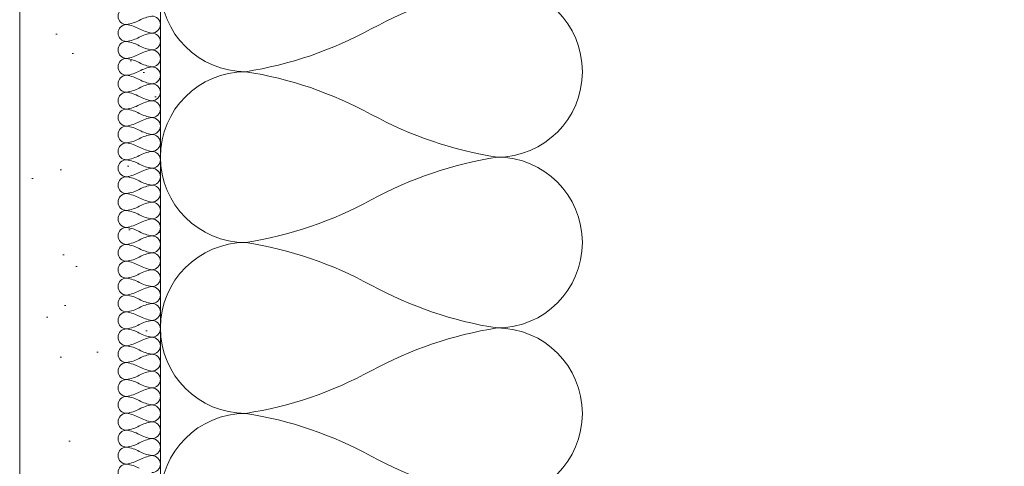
# Model space of a CAD drawing. Header units: millimetres. Extents: x 3652085 to 3778338, y -303702 to -273644.
# Tile 239 of 256: x 3701376 to 3701516, y -284825 to -284761. Entities that reach past the tile are written whole.
import ezdxf

# ---------------------------------------------------------------- set-up
doc = ezdxf.new("R2010")
doc.units = ezdxf.units.MM
for name, color, linetype, lineweight in [('021 Various', 7, 'Continuous', 5), ('A-Detl-Thin', 150, 'Continuous', 18), ('INSULATION (HAUSEART)', 31, 'Continuous', 15)]:
    doc.layers.add(name, color=color, linetype=linetype, lineweight=lineweight)

msp = doc.modelspace()

# ---------------------------------------------------------------- hatches: boundary and pattern name
at = {"layer": '021 Various'}
h = msp.add_hatch(dxfattribs=at)
h.set_pattern_fill('SITEWORK_SAND', color=256, scale=10, angle=-180, style=0, pattern_type=2)
h.set_pattern_definition([(217.5, (3812511.794, -1008811.504), (0.62993358, -19.2682377), [0, -15.2, 0, -17, 0, -16.25]), (187.5, (3812511.794, -1008811.504), (-17.6977671, -28.22146065), [0, -8.2, 0, -13.7, 0, -5.25]), (147.5, (3812524.094, -1008811.504), (-31.1414186, -0.05659053), [0, -5, 0, -18, 0, -23.5]), (137.5, (3812524.094, -1008811.504), (-30.061266, -8.7767556), [0, -2.5, 0, -11.8, 0, -13.5])])
edge = h.paths.add_edge_path()
edge.add_line((3701515.67, -284946.43), (3701515.67, -284936.43))
edge.add_line((3701515.67, -284936.43), (3701515.67, -284927.92))
edge.add_line((3701515.67, -284927.92), (3701497.22, -284927.92))
edge.add_line((3701497.22, -284927.92), (3701497.22, -284929.68))
edge.add_arc((3701492.98, -284922.36), 8.46, 239.9384, 300.0616, ccw=False)
edge.add_line((3701488.75, -284929.68), (3701488.75, -284927.92))
edge.add_line((3701488.75, -284927.92), (3701478.43, -284927.92))
edge.add_line((3701478.43, -284927.92), (3701478.43, -284927.43))
edge.add_line((3701478.43, -284927.43), (3701458.86, -284927.43))
edge.add_line((3701458.86, -284927.43), (3701458.85, -284927.44))
edge.add_line((3701458.85, -284927.44), (3701458.82, -284927.44))
edge.add_line((3701458.82, -284927.44), (3701458.75, -284927.44))
edge.add_line((3701458.75, -284927.44), (3701458.72, -284927.45))
edge.add_line((3701458.72, -284927.45), (3701458.69, -284927.45))
edge.add_line((3701458.69, -284927.45), (3701458.65, -284927.45))
edge.add_line((3701458.65, -284927.45), (3701458.62, -284927.45))
edge.add_line((3701458.62, -284927.45), (3701458.59, -284927.45))
edge.add_line((3701458.59, -284927.45), (3701458.56, -284927.45))
edge.add_line((3701458.56, -284927.45), (3701458.52, -284927.46))
edge.add_line((3701458.52, -284927.46), (3701458.49, -284927.46))
edge.add_line((3701458.49, -284927.46), (3701458.46, -284927.46))
edge.add_line((3701458.46, -284927.46), (3701458.43, -284927.46))
edge.add_line((3701458.43, -284927.46), (3701458.4, -284927.46))
edge.add_line((3701458.4, -284927.46), (3701458.36, -284927.47))
edge.add_line((3701458.36, -284927.47), (3701458.33, -284927.47))
edge.add_line((3701458.33, -284927.47), (3701458.3, -284927.47))
edge.add_line((3701458.3, -284927.47), (3701458.27, -284927.47))
edge.add_line((3701458.27, -284927.47), (3701458.24, -284927.48))
edge.add_line((3701458.24, -284927.48), (3701458.21, -284927.48))
edge.add_line((3701458.21, -284927.48), (3701458.18, -284927.48))
edge.add_line((3701458.18, -284927.48), (3701458.15, -284927.48))
edge.add_line((3701458.15, -284927.48), (3701458.12, -284927.49))
edge.add_line((3701458.12, -284927.49), (3701458.09, -284927.49))
edge.add_line((3701458.09, -284927.49), (3701458.06, -284927.49))
edge.add_line((3701458.06, -284927.49), (3701458.03, -284927.49))
edge.add_line((3701458.03, -284927.49), (3701458, -284927.5))
edge.add_line((3701458, -284927.5), (3701457.97, -284927.5))
edge.add_line((3701457.97, -284927.5), (3701457.94, -284927.5))
edge.add_line((3701457.94, -284927.5), (3701457.92, -284927.51))
edge.add_line((3701457.92, -284927.51), (3701457.89, -284927.51))
edge.add_line((3701457.89, -284927.51), (3701457.86, -284927.51))
edge.add_line((3701457.86, -284927.51), (3701457.83, -284927.52))
edge.add_line((3701457.83, -284927.52), (3701457.81, -284927.52))
edge.add_line((3701457.81, -284927.52), (3701457.78, -284927.52))
edge.add_line((3701457.78, -284927.52), (3701457.75, -284927.53))
edge.add_line((3701457.75, -284927.53), (3701457.72, -284927.53))
edge.add_line((3701457.72, -284927.53), (3701457.7, -284927.54))
edge.add_line((3701457.7, -284927.54), (3701457.67, -284927.54))
edge.add_line((3701457.67, -284927.54), (3701457.65, -284927.54))
edge.add_line((3701457.65, -284927.54), (3701457.62, -284927.55))
edge.add_line((3701457.62, -284927.55), (3701457.6, -284927.55))
edge.add_line((3701457.6, -284927.55), (3701457.57, -284927.56))
edge.add_line((3701457.57, -284927.56), (3701457.55, -284927.56))
edge.add_line((3701457.55, -284927.56), (3701457.52, -284927.57))
edge.add_line((3701457.52, -284927.57), (3701457.5, -284927.57))
edge.add_line((3701457.5, -284927.57), (3701457.47, -284927.58))
edge.add_line((3701457.47, -284927.58), (3701457.45, -284927.58))
edge.add_line((3701457.45, -284927.58), (3701457.43, -284927.59))
edge.add_line((3701457.43, -284927.59), (3701457.4, -284927.59))
edge.add_line((3701457.4, -284927.59), (3701457.38, -284927.6))
edge.add_line((3701457.38, -284927.6), (3701457.36, -284927.6))
edge.add_line((3701457.36, -284927.6), (3701457.34, -284927.61))
edge.add_line((3701457.34, -284927.61), (3701457.32, -284927.62))
edge.add_line((3701457.32, -284927.62), (3701457.3, -284927.62))
edge.add_line((3701457.3, -284927.62), (3701457.27, -284927.63))
edge.add_line((3701457.27, -284927.63), (3701457.25, -284927.63))
edge.add_line((3701457.25, -284927.63), (3701457.23, -284927.64))
edge.add_line((3701457.23, -284927.64), (3701457.21, -284927.65))
edge.add_line((3701457.21, -284927.65), (3701457.19, -284927.65))
edge.add_line((3701457.19, -284927.65), (3701457.18, -284927.66))
edge.add_line((3701457.18, -284927.66), (3701457.16, -284927.67))
edge.add_line((3701457.16, -284927.67), (3701457.14, -284927.67))
edge.add_line((3701457.14, -284927.67), (3701457.12, -284927.68))
edge.add_line((3701457.12, -284927.68), (3701457.1, -284927.69))
edge.add_line((3701457.1, -284927.69), (3701457.08, -284927.69))
edge.add_line((3701457.08, -284927.69), (3701457.07, -284927.7))
edge.add_line((3701457.07, -284927.7), (3701457.05, -284927.71))
edge.add_line((3701457.05, -284927.71), (3701457.03, -284927.72))
edge.add_line((3701457.03, -284927.72), (3701457.02, -284927.72))
edge.add_line((3701457.02, -284927.72), (3701457, -284927.73))
edge.add_line((3701457, -284927.73), (3701456.99, -284927.74))
edge.add_line((3701456.99, -284927.74), (3701456.97, -284927.75))
edge.add_line((3701456.97, -284927.75), (3701456.95, -284927.75))
edge.add_line((3701456.95, -284927.75), (3701456.94, -284927.76))
edge.add_line((3701456.94, -284927.76), (3701456.93, -284927.77))
edge.add_line((3701456.93, -284927.77), (3701456.91, -284927.78))
edge.add_line((3701456.91, -284927.78), (3701456.9, -284927.79))
edge.add_line((3701456.9, -284927.79), (3701456.88, -284927.8))
edge.add_line((3701456.88, -284927.8), (3701456.87, -284927.8))
edge.add_line((3701456.87, -284927.8), (3701456.86, -284927.81))
edge.add_line((3701456.86, -284927.81), (3701456.84, -284927.82))
edge.add_line((3701456.84, -284927.82), (3701456.83, -284927.83))
edge.add_line((3701456.83, -284927.83), (3701456.82, -284927.84))
edge.add_line((3701456.82, -284927.84), (3701456.81, -284927.85))
edge.add_line((3701456.81, -284927.85), (3701456.8, -284927.86))
edge.add_line((3701456.8, -284927.86), (3701456.78, -284927.86))
edge.add_line((3701456.78, -284927.86), (3701456.77, -284927.87))
edge.add_line((3701456.77, -284927.87), (3701456.76, -284927.88))
edge.add_line((3701456.76, -284927.88), (3701456.75, -284927.89))
edge.add_line((3701456.75, -284927.89), (3701456.74, -284927.9))
edge.add_line((3701456.74, -284927.9), (3701456.73, -284927.91))
edge.add_line((3701456.73, -284927.91), (3701456.72, -284927.92))
edge.add_line((3701456.72, -284927.92), (3701456.71, -284927.93))
edge.add_line((3701456.71, -284927.93), (3701456.7, -284927.94))
edge.add_line((3701456.7, -284927.94), (3701456.68, -284927.96))
edge.add_line((3701456.68, -284927.96), (3701456.67, -284927.97))
edge.add_line((3701456.67, -284927.97), (3701456.66, -284927.98))
edge.add_line((3701456.66, -284927.98), (3701456.64, -284928))
edge.add_line((3701456.64, -284928), (3701456.63, -284928.01))
edge.add_line((3701456.63, -284928.01), (3701456.61, -284928.03))
edge.add_line((3701456.61, -284928.03), (3701456.6, -284928.05))
edge.add_line((3701456.6, -284928.05), (3701456.58, -284928.07))
edge.add_line((3701456.58, -284928.07), (3701456.56, -284928.09))
edge.add_line((3701456.56, -284928.09), (3701456.5, -284928.17))
edge.add_line((3701456.5, -284928.17), (3701456.43, -284928.25))
edge.add_line((3701456.43, -284928.25), (3701456.35, -284928.34))
edge.add_line((3701456.35, -284928.34), (3701456.26, -284928.43))
edge.add_line((3701456.26, -284928.43), (3701456.16, -284928.53))
edge.add_line((3701456.16, -284928.53), (3701456.05, -284928.63))
edge.add_line((3701456.05, -284928.63), (3701455.92, -284928.73))
edge.add_line((3701455.92, -284928.73), (3701455.8, -284928.81))
edge.add_line((3701455.8, -284928.81), (3701455.69, -284928.87))
edge.add_line((3701455.69, -284928.87), (3701455.58, -284928.93))
edge.add_line((3701455.58, -284928.93), (3701455.46, -284928.98))
edge.add_line((3701455.46, -284928.98), (3701455.33, -284929.02))
edge.add_line((3701455.33, -284929.02), (3701455.21, -284929.05))
edge.add_line((3701455.21, -284929.05), (3701455.08, -284929.08))
edge.add_line((3701455.08, -284929.08), (3701454.95, -284929.09))
edge.add_line((3701454.95, -284929.09), (3701454.83, -284929.1))
edge.add_line((3701454.83, -284929.1), (3701454.73, -284929.11))
edge.add_line((3701454.73, -284929.11), (3701454.73, -284929.11))
edge.add_line((3701454.73, -284929.11), (3701454.56, -284929.1))
edge.add_line((3701454.56, -284929.1), (3701454.43, -284929.08))
edge.add_line((3701454.43, -284929.08), (3701454.29, -284929.06))
edge.add_line((3701454.29, -284929.06), (3701454.15, -284929.02))
edge.add_line((3701454.15, -284929.02), (3701454.01, -284928.97))
edge.add_line((3701454.01, -284928.97), (3701453.86, -284928.9))
edge.add_line((3701453.86, -284928.9), (3701453.72, -284928.81))
edge.add_line((3701453.72, -284928.81), (3701453.58, -284928.7))
edge.add_line((3701453.58, -284928.7), (3701453.46, -284928.58))
edge.add_line((3701453.46, -284928.58), (3701453.35, -284928.45))
edge.add_line((3701453.35, -284928.45), (3701453.27, -284928.31))
edge.add_line((3701453.27, -284928.31), (3701453.2, -284928.17))
edge.add_line((3701453.2, -284928.17), (3701453.14, -284928.03))
edge.add_line((3701453.14, -284928.03), (3701453.1, -284927.9))
edge.add_line((3701453.1, -284927.9), (3701453.07, -284927.76))
edge.add_line((3701453.07, -284927.76), (3701453.05, -284927.63))
edge.add_line((3701453.05, -284927.63), (3701453.04, -284927.5))
edge.add_line((3701453.04, -284927.5), (3701453.04, -284927.38))
edge.add_line((3701453.04, -284927.38), (3701453.04, -284927.25))
edge.add_line((3701453.04, -284927.25), (3701453.05, -284927.13))
edge.add_line((3701453.05, -284927.13), (3701453.07, -284926.98))
edge.add_line((3701453.07, -284926.98), (3701453.11, -284926.81))
edge.add_line((3701453.11, -284926.81), (3701453.15, -284926.66))
edge.add_line((3701453.15, -284926.66), (3701453.19, -284926.55))
edge.add_line((3701453.19, -284926.55), (3701453.24, -284926.42))
edge.add_line((3701453.24, -284926.42), (3701446.55, -284926.42))
edge.add_line((3701446.55, -284926.42), (3701395.67, -284926.42))
edge.add_line((3701395.67, -284926.42), (3701395.67, -284186.43))
edge.add_line((3701395.67, -284186.43), (3701375.67, -284186.43))
edge.add_line((3701375.67, -284186.43), (3701375.67, -284946.43))
edge.add_line((3701375.67, -284946.43), (3701515.67, -284946.43))

# ---------------------------------------------------------------- linework, layer by layer
at = {"layer": '021 Various', "elevation": -165606.35}
msp.add_lwpolyline([(3701375.67, -284946.43), (3701515.67, -284946.43), (3701515.67, -284926.42), (3701395.67, -284926.42), (3701395.67, -284186.43), (3701375.67, -284186.43), (3701375.67, -284946.43)], close=True, dxfattribs=at)
at = {"layer": 'A-Detl-Thin', "color": 0, "lineweight": 0, "elevation": -165606.35}
for points in [[(3701394.47, -284825.59, 1), (3701394.47, -284823.19, 0.084372), (3701392.67, -284823.79, -0.084372), (3701390.87, -284824.39, -1), (3701390.87, -284821.99, -0.084372), (3701392.67, -284822.59, 0.084372), (3701394.47, -284823.19, 1), (3701394.47, -284820.78, 0.084372), (3701392.67, -284821.39, -0.084372), (3701390.87, -284821.99, -1), (3701390.87, -284819.58, -0.084372), (3701392.67, -284820.18, 0.084372), (3701394.47, -284820.78, 1), (3701394.47, -284818.38, 0.084372), (3701392.67, -284818.98, -0.084372), (3701390.87, -284819.58, -1), (3701390.87, -284817.18, -0.084372), (3701392.67, -284817.78, 0.084372), (3701394.47, -284818.38, 1), (3701394.47, -284815.98, 0.084372), (3701392.67, -284816.58, -0.084372), (3701390.87, -284817.18, -1), (3701390.87, -284814.78, -0.084372), (3701392.67, -284815.38, 0.084372), (3701394.47, -284815.98, 1), (3701394.47, -284813.58, 0.084372), (3701392.67, -284814.18, -0.084372), (3701390.87, -284814.78, -1), (3701390.87, -284812.38, -0.084372), (3701392.67, -284812.98, 0.084372), (3701394.47, -284813.58, 1), (3701394.47, -284811.18, 0.084372), (3701392.67, -284811.78, -0.084372), (3701390.87, -284812.38, -1), (3701390.87, -284809.98, -0.084372), (3701392.67, -284810.58, 0.084372), (3701394.47, -284811.18, 1), (3701394.47, -284808.78, 0.084372), (3701392.67, -284809.38, -0.084372), (3701390.87, -284809.98, -1), (3701390.87, -284807.58, -0.084372), (3701392.67, -284808.18, 0.084372), (3701394.47, -284808.78, 1), (3701394.47, -284806.38, 0.084372), (3701392.67, -284806.98, -0.084372), (3701390.87, -284807.58, -1), (3701390.87, -284805.18, -0.084372), (3701392.67, -284805.78, 0.084372), (3701394.47, -284806.38, 1), (3701394.47, -284803.98, 0.084372), (3701392.67, -284804.58, -0.084372), (3701390.87, -284805.18, -1), (3701390.87, -284802.78, -0.084372), (3701392.67, -284803.38, 0.084372), (3701394.47, -284803.98, 1), (3701394.47, -284801.58, 0.084372), (3701392.67, -284802.18, -0.084372), (3701390.87, -284802.78, -1), (3701390.87, -284800.38, -0.084372), (3701392.67, -284800.98, 0.084372), (3701394.47, -284801.58, 1), (3701394.47, -284799.18, 0.084372), (3701392.67, -284799.78, -0.084372), (3701390.87, -284800.38, -1), (3701390.87, -284797.98, -0.084372), (3701392.67, -284798.58, 0.084372), (3701394.47, -284799.18, 1), (3701394.47, -284796.78, 0.084372), (3701392.67, -284797.38, -0.084372), (3701390.87, -284797.98, -1), (3701390.87, -284795.58, -0.084372), (3701392.67, -284796.18, 0.084372), (3701394.47, -284796.78, 1), (3701394.47, -284794.38, 0.084372), (3701392.67, -284794.98, -0.084372), (3701390.87, -284795.58, -1), (3701390.87, -284793.18, -0.084372), (3701392.67, -284793.78, 0.084372), (3701394.47, -284794.38, 1), (3701394.47, -284791.97, 0.084372), (3701392.67, -284792.57, -0.084372), (3701390.87, -284793.18, -1), (3701390.87, -284790.77, -0.084372), (3701392.67, -284791.37, 0.084372), (3701394.47, -284791.97, 1), (3701394.47, -284789.57, 0.084372), (3701392.67, -284790.17, -0.084372), (3701390.87, -284790.77, -1), (3701390.87, -284788.37, -0.084372), (3701392.67, -284788.97, 0.084372), (3701394.47, -284789.57, 1), (3701394.47, -284787.17, 0.084372), (3701392.67, -284787.77, -0.084372), (3701390.87, -284788.37, -1), (3701390.87, -284785.97, -0.084372), (3701392.67, -284786.57, 0.084372), (3701394.47, -284787.17, 1), (3701394.47, -284784.77, 0.084372), (3701392.67, -284785.37, -0.084372), (3701390.87, -284785.97, -1), (3701390.87, -284783.57, -0.084372), (3701392.67, -284784.17, 0.084372), (3701394.47, -284784.77, 1), (3701394.47, -284782.37, 0.084372), (3701392.67, -284782.97, -0.084372), (3701390.87, -284783.57, -1), (3701390.87, -284781.17, -0.084372), (3701392.67, -284781.77, 0.084372), (3701394.47, -284782.37, 1), (3701394.47, -284779.97, 0.084372), (3701392.67, -284780.57, -0.084372), (3701390.87, -284781.17, -1), (3701390.87, -284778.77, -0.084372), (3701392.67, -284779.37, 0.084372), (3701394.47, -284779.97, 1), (3701394.47, -284777.57, 0.084372), (3701392.67, -284778.17, -0.084372), (3701390.87, -284778.77, -1), (3701390.87, -284776.37, -0.084372), (3701392.67, -284776.97, 0.084372), (3701394.47, -284777.57, 1), (3701394.47, -284775.17, 0.084372), (3701392.67, -284775.77, -0.084372), (3701390.87, -284776.37, -1), (3701390.87, -284773.97, -0.084372), (3701392.67, -284774.57, 0.084372), (3701394.47, -284775.17, 1), (3701394.47, -284772.77, 0.084372), (3701392.67, -284773.37, -0.084372), (3701390.87, -284773.97, -1), (3701390.87, -284771.57, -0.084372), (3701392.67, -284772.17, 0.084372), (3701394.47, -284772.77, 1), (3701394.47, -284770.37, 0.084372), (3701392.67, -284770.97, -0.084372), (3701390.87, -284771.57, -1), (3701390.87, -284769.17, -0.084372), (3701392.67, -284769.77, 0.084372), (3701394.47, -284770.37, 1), (3701394.47, -284767.97, 0.084372), (3701392.67, -284768.57, -0.084372), (3701390.87, -284769.17, -1), (3701390.87, -284766.77, -0.084372), (3701392.67, -284767.37, 0.084372), (3701394.47, -284767.97, 1), (3701394.47, -284765.57, 0.084372), (3701392.67, -284766.17, -0.084372), (3701390.87, -284766.77, -1), (3701390.87, -284764.36, -0.084372), (3701392.67, -284764.97, 0.084372), (3701394.47, -284765.57, 1), (3701394.47, -284763.16, 0.084372), (3701392.67, -284763.76, -0.084372), (3701390.87, -284764.36, -1), (3701390.87, -284761.96, -0.084372), (3701392.67, -284762.56, 0.084372), (3701394.47, -284763.16, 1), (3701394.47, -284760.76, 0.084372), (3701392.67, -284761.36, -0.084372), (3701390.87, -284761.96, -1), (3701390.87, -284759.56, -0.084372)], [(3701390.87, -284826.79, -1), (3701390.87, -284824.39, -0.084372), (3701392.67, -284824.99, 0.084372)]]:
    msp.add_lwpolyline(points, format="xyb", dxfattribs=at)
at = {"layer": 'INSULATION (HAUSEART)', "lineweight": 0, "elevation": -165606.35}
msp.add_lwpolyline([(3701407.81, -284841.47, -1), (3701407.81, -284817.19, -0.085772), (3701425.67, -284823.26, 0.085772), (3701443.54, -284829.33, 1), (3701443.54, -284805.06, 0.085772), (3701425.67, -284811.13, -0.085772), (3701407.81, -284817.19, -1), (3701407.81, -284792.92, -0.085772), (3701425.67, -284798.99, 0.085772), (3701443.54, -284805.06, 1), (3701443.54, -284780.79, 0.085772), (3701425.67, -284786.85, -0.085772), (3701407.81, -284792.92, -1), (3701407.81, -284768.65, -0.085772), (3701425.67, -284774.72, 0.085772), (3701443.54, -284780.79, 1), (3701443.54, -284756.51, 0.085772), (3701425.67, -284762.58, -0.085772), (3701407.81, -284768.65, -1), (3701407.81, -284744.38, -0.085772)], format="xyb", dxfattribs=at)

doc.saveas('drawing.dxf')
